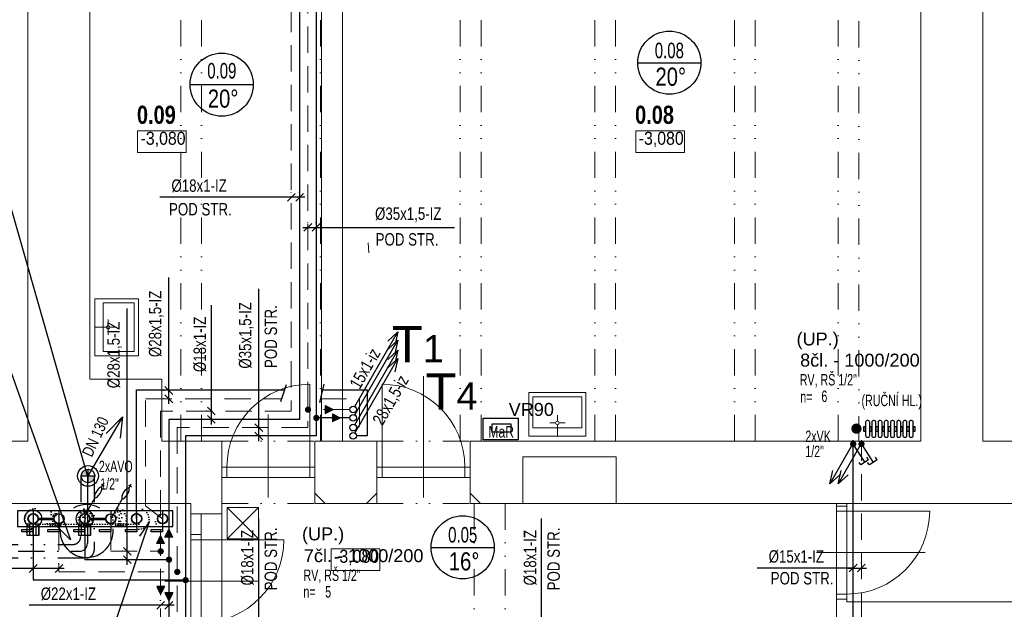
# Model space of a CAD drawing. Header units: millimetres. Extents: x 2424458 to 5109721, y -2781114 to -1335434.
# Tile 13 of 59: x 2477900 to 2487414, y -1413200 to -1407510. Entities that reach past the tile are written whole.
import ezdxf
from ezdxf.enums import TextEntityAlignment as Align

# ---------------------------------------------------------------- set-up
doc = ezdxf.new("R2010")
doc.units = ezdxf.units.MM
doc.header["$LTSCALE"] = 20
doc.header["$MEASUREMENT"] = 0
for name, pattern in [('Carkovana 2x_1', [200, 150, -50]), ('DASHDOT', [25.4, 12.7, -6.35, 0, -6.35]), ('DASHED', [19.05, 12.7, -6.35]), ('DIVIDE', [31.75, 12.7, -6.35, 0, -6.35, 0, -6.35]), ('DOT', [0.25, 0, -0.25]), ('JIS_09_15', [300, 150, -50, 0, -50, 0, -50])]:
    doc.linetypes.add(name, pattern=pattern)
for name, color, linetype in [('ARMATURY', 2, 'Continuous'), ('CKBE0_12Y', 3, 'Continuous'), ('KANALIZACE STÁV.', 2, 'Continuous'), ('KOTELNA', 5, 'Continuous'), ('KOTLE', 4, 'Continuous'), ('KOTY', 2, 'Continuous'), ('PLYN', 4, 'Continuous'), ('ROZVODY', 6, 'Continuous'), ('slepak nový', 252, 'Continuous'), ('TZB_TOP rozvody', 6, 'Continuous'), ('UT', 6, 'Continuous'), ('Čísla místností', 7, 'Continuous')]:
    doc.layers.add(name, color=color, linetype=linetype)
for name, color, linetype, lineweight in [('TZB TEXT', 3, 'Continuous', 18), ('TZB ZNAČKY', 2, 'Continuous', 25), ('UT PŘÍVODNÍ', 6, 'Continuous', 53)]:
    doc.layers.add(name, color=color, linetype=linetype, lineweight=lineweight)
doc.styles.add('Arial Black', font='ariblk.ttf')
doc.styles.add('ARIALNARROW', font='ARIALN.TTF')
doc.styles.add('ARIEL', font='ARIAL.TTF')
doc.styles.add('ROMAN', font='ic-romans.shx')
doc.styles.add('ROMANS', font='ic-romans.shx', dxfattribs={"width": 0.8})
doc.styles.get("Standard").update_dxf_attribs({"font": 'ic-romans.shx', "width": 0.8})
doc.dimstyles.new('M50', dxfattribs={"dimtxt": 100, "dimasz": 60, "dimexe": 50, "dimexo": 150, "dimgap": 100, "dimtad": 1, "dimdec": 0, "dimzin": 0, "dimdsep": 46, "dimtxsty": 'Standard', "dimblk1": 'OBLIQUE', "dimblk2": 'OBLIQUE', "dimsah": 1, "dimcen": 0.09, "dimdle": 50, "dimclrd": 256, "dimclre": 256, "dimclrt": 256, "dimadec": 0, "dimazin": 0, "dimtfac": 1, "dimtdec": 0, "dimtofl": 0, "dimtmove": 1, "dimatfit": 3, "dimldrblk": 'OBLIQUE', "dimfxl": 1, "dimarcsym": 0})

# ---------------------------------------------------------------- blocks, each defined once
blk = doc.blocks.new('_OBLIQUE')
at = {"color": 0, "linetype": 'ByBlock'}
blk.add_line((-0.5, -0.5), (0.5, 0.5), dxfattribs=at)
blk = doc.blocks.new('*D826')
at = {"layer": 'Defpoints', "color": 0}
for p in [(2480211, -1411447.1), (2480216.7, -1411447.1), (2480214.4, -1411527.1)]:
    blk.add_point(p, dxfattribs=at)
at = {"layer": 'KOTY', "linetype": 'Continuous', "lineweight": -2}
for p, q in [((2480211, -1411447.1), (2480211, -1410109.1)), ((2480166.7, -1411447.1), (2480161, -1411447.1)), ((2480211, -1411577.1), (2480211, -1411397.1)), ((2480164.4, -1411527.1), (2480161, -1411527.1))]:
    blk.add_line(p, q, dxfattribs=at)
at = {"layer": 'KOTY', "lineweight": -2, "xscale": 75, "yscale": 75, "zscale": 75}
for p, rotation in [((2480211, -1411447.1), 270), ((2480211, -1411527.1), 90)]:
    blk.add_blockref('_OBLIQUE', p, dxfattribs=dict(at, rotation=rotation))
at = {"layer": 'KOTY', "lineweight": -3, "insert": (2480089.5, -1410556.8), "char_height": 120, "attachment_point": 5, "rotation": 90, "style": 'ROMANS'}
blk.add_mtext('%%c35x1,5-IZ', dxfattribs=at)
blk = doc.blocks.new('B')
at = {"layer": 'TZB_TOP rozvody', "lineweight": -3, "ltscale": 200}
blk.add_hatch(color=3, dxfattribs=at).paths.add_polyline_path([(32.4, 1.9, 1), (-28.8, 1.9, 1)])
blk.add_hatch(color=3, dxfattribs=at).paths.add_polyline_path([(32.4, 1.9, 1), (-28.8, 1.9, 1)])
blk = doc.blocks.new('*D827')
at = {"layer": 'Defpoints', "color": 0}
for p in [(2480684.4, -1409518), (2480764.4, -1409514.5), (2480764.4, -1409520.2)]:
    blk.add_point(p, dxfattribs=at)
at = {"layer": 'KOTY', "linetype": 'Continuous', "lineweight": -2}
for p, q in [((2480684.4, -1409468), (2480684.4, -1409464.5)), ((2480764.4, -1409470.2), (2480764.4, -1409464.5)), ((2480634.4, -1409514.5), (2480814.4, -1409514.5)), ((2480764.4, -1409514.5), (2482102.4, -1409514.5))]:
    blk.add_line(p, q, dxfattribs=at)
at = {"layer": 'KOTY', "lineweight": -2, "xscale": 75, "yscale": 75, "zscale": 75}
blk.add_blockref('_OBLIQUE', (2480684.4, -1409514.5), dxfattribs=at)
at = {"layer": 'KOTY', "lineweight": -2, "xscale": 75, "yscale": 75, "zscale": 75, "rotation": 180}
blk.add_blockref('_OBLIQUE', (2480764.4, -1409514.5), dxfattribs=at)
at = {"layer": 'KOTY', "lineweight": -3, "insert": (2481654.7, -1409393), "char_height": 120, "attachment_point": 5, "style": 'ROMANS'}
blk.add_mtext('%%c35x1,5-IZ', dxfattribs=at)
blk = doc.blocks.new('*D828')
at = {"layer": 'Defpoints', "color": 0}
for p in [(2480211, -1413593.1), (2480214.4, -1413673.1), (2480216.7, -1413593.1)]:
    blk.add_point(p, dxfattribs=at)
at = {"layer": 'KOTY', "linetype": 'Continuous', "lineweight": -2}
for p, q in [((2480211, -1413593.1), (2480211, -1412323.7)), ((2480211, -1413723.1), (2480211, -1413543.1)), ((2480166.7, -1413593.1), (2480161, -1413593.1)), ((2480164.4, -1413673.1), (2480161, -1413673.1))]:
    blk.add_line(p, q, dxfattribs=at)
at = {"layer": 'KOTY', "lineweight": -2, "xscale": 75, "yscale": 75, "zscale": 75}
for p, rotation in [((2480211, -1413593.1), 270), ((2480211, -1413673.1), 90)]:
    blk.add_blockref('_OBLIQUE', p, dxfattribs=dict(at, rotation=rotation))
at = {"layer": 'KOTY', "lineweight": -3, "insert": (2480101, -1412702.8), "char_height": 120, "attachment_point": 5, "rotation": 90, "style": 'ROMANS'}
blk.add_mtext('%%c18x1-IZ', dxfattribs=at)
blk = doc.blocks.new('*D829')
at = {"layer": 'Defpoints', "color": 0}
for p in [(2485952.9, -1412805.7), (2486032.9, -1412802.3), (2486032.9, -1412808)]:
    blk.add_point(p, dxfattribs=at)
at = {"layer": 'KOTY', "linetype": 'Continuous', "lineweight": -2}
for p, q in [((2485952.9, -1412802.3), (2485025, -1412802.3)), ((2485902.9, -1412802.3), (2486082.9, -1412802.3)), ((2485952.9, -1412755.7), (2485952.9, -1412752.3)), ((2486032.9, -1412758), (2486032.9, -1412752.3))]:
    blk.add_line(p, q, dxfattribs=at)
at = {"layer": 'KOTY', "lineweight": -2, "xscale": 75, "yscale": 75, "zscale": 75}
blk.add_blockref('_OBLIQUE', (2485952.9, -1412802.3), dxfattribs=at)
at = {"layer": 'KOTY', "lineweight": -2, "xscale": 75, "yscale": 75, "zscale": 75, "rotation": 180}
blk.add_blockref('_OBLIQUE', (2486032.9, -1412802.3), dxfattribs=at)
at = {"layer": 'KOTY', "lineweight": -3, "insert": (2485404.1, -1412692.3), "char_height": 120, "attachment_point": 5, "style": 'ROMANS'}
blk.add_mtext('%%c15x1-IZ', dxfattribs=at)
blk = doc.blocks.new('*D830')
at = {"layer": 'Defpoints', "color": 0}
for p in [(2480524.4, -1409223.5), (2480524.4, -1409229.3), (2480604.4, -1409227)]:
    blk.add_point(p, dxfattribs=at)
at = {"layer": 'KOTY', "linetype": 'Continuous', "lineweight": -2}
for p, q in [((2480524.4, -1409179.3), (2480524.4, -1409173.5)), ((2480604.4, -1409177), (2480604.4, -1409173.5)), ((2480524.4, -1409223.5), (2479255, -1409223.5)), ((2480654.4, -1409223.5), (2480474.4, -1409223.5))]:
    blk.add_line(p, q, dxfattribs=at)
at = {"layer": 'KOTY', "lineweight": -2, "xscale": 75, "yscale": 75, "zscale": 75}
blk.add_blockref('_OBLIQUE', (2480524.4, -1409223.5), dxfattribs=at)
at = {"layer": 'KOTY', "lineweight": -2, "xscale": 75, "yscale": 75, "zscale": 75, "rotation": 180}
blk.add_blockref('_OBLIQUE', (2480604.4, -1409223.5), dxfattribs=at)
at = {"layer": 'KOTY', "lineweight": -3, "insert": (2479634.1, -1409113.5), "char_height": 120, "attachment_point": 5, "style": 'ROMANS'}
blk.add_mtext('%%c18x1-IZ', dxfattribs=at)
blk = doc.blocks.new('*D831')
at = {"layer": 'Defpoints', "color": 0}
for p in [(2479261.4, -1413162.2), (2479261.4, -1413168), (2479341.4, -1413165.7)]:
    blk.add_point(p, dxfattribs=at)
at = {"layer": 'KOTY', "linetype": 'Continuous', "lineweight": -2}
for p, q in [((2479261.4, -1413162.2), (2477992, -1413162.2)), ((2479391.4, -1413162.2), (2479211.4, -1413162.2)), ((2479261.4, -1413118), (2479261.4, -1413112.2)), ((2479341.4, -1413115.7), (2479341.4, -1413112.2))]:
    blk.add_line(p, q, dxfattribs=at)
at = {"layer": 'KOTY', "lineweight": -2, "xscale": 75, "yscale": 75, "zscale": 75}
blk.add_blockref('_OBLIQUE', (2479261.4, -1413162.2), dxfattribs=at)
at = {"layer": 'KOTY', "lineweight": -2, "xscale": 75, "yscale": 75, "zscale": 75, "rotation": 180}
blk.add_blockref('_OBLIQUE', (2479341.4, -1413162.2), dxfattribs=at)
at = {"layer": 'KOTY', "lineweight": -3, "insert": (2478371.1, -1413052.2), "char_height": 120, "attachment_point": 5, "style": 'ROMANS'}
blk.add_mtext('%%c22x1-IZ', dxfattribs=at)
blk = doc.blocks.new('*U789')
at = {"color": 0, "linetype": 'ByBlock', "lineweight": -2}
for p, q in [((0, 0), (140, 0)), ((140, 30), (120, 30)), ((140, 30), (140, -30)), ((140, -30), (120, -30))]:
    blk.add_line(p, q, dxfattribs=at)
blk = doc.blocks.new('*D836')
at = {"layer": 'Defpoints', "color": 0}
for p in [(2482943.3, -1413593.1), (2482946.8, -1413673.1), (2482949.1, -1413593.1)]:
    blk.add_point(p, dxfattribs=at)
at = {"layer": 'KOTY', "linetype": 'Continuous', "lineweight": -2}
for p, q in [((2482943.3, -1413593.1), (2482943.3, -1412323.7)), ((2482943.3, -1413723.1), (2482943.3, -1413543.1)), ((2482899.1, -1413593.1), (2482893.3, -1413593.1)), ((2482896.8, -1413673.1), (2482893.3, -1413673.1))]:
    blk.add_line(p, q, dxfattribs=at)
at = {"layer": 'KOTY', "lineweight": -2, "xscale": 75, "yscale": 75, "zscale": 75}
for p, rotation in [((2482943.3, -1413593.1), 270), ((2482943.3, -1413673.1), 90)]:
    blk.add_blockref('_OBLIQUE', p, dxfattribs=dict(at, rotation=rotation))
at = {"layer": 'KOTY', "lineweight": -3, "insert": (2482833.3, -1412702.8), "char_height": 120, "attachment_point": 5, "rotation": 90, "style": 'ROMANS'}
blk.add_mtext('%%c18x1-IZ', dxfattribs=at)
blk = doc.blocks.new('*D843')
at = {"layer": 'Defpoints', "color": 0}
for p in [(2478939.3, -1412640.8), (2478942.8, -1412720.8), (2478945, -1412640.8)]:
    blk.add_point(p, dxfattribs=at)
at = {"layer": 'KOTY', "linetype": 'Continuous', "lineweight": -2}
for p, q in [((2478939.3, -1412640.8), (2478939.3, -1410297.9)), ((2478939.3, -1412770.8), (2478939.3, -1412590.8)), ((2478895, -1412640.8), (2478889.3, -1412640.8)), ((2478892.8, -1412720.8), (2478889.3, -1412720.8))]:
    blk.add_line(p, q, dxfattribs=at)
at = {"layer": 'KOTY', "lineweight": -2, "xscale": 75, "yscale": 75, "zscale": 75}
for p, rotation in [((2478939.3, -1412640.8), 270), ((2478939.3, -1412720.8), 90)]:
    blk.add_blockref('_OBLIQUE', p, dxfattribs=dict(at, rotation=rotation))
at = {"layer": 'KOTY', "lineweight": -3, "insert": (2478817.9, -1410745.6), "char_height": 120, "attachment_point": 5, "rotation": 90, "style": 'ROMANS'}
blk.add_mtext('%%c28x1,5-IZ', dxfattribs=at)
blk = doc.blocks.new('*D844')
at = {"layer": 'Defpoints', "color": 0}
for p in [(2479752.2, -1411287.1), (2479757.9, -1411287.1), (2479755.7, -1411367.1)]:
    blk.add_point(p, dxfattribs=at)
at = {"layer": 'KOTY', "linetype": 'Continuous', "lineweight": -2}
for p, q in [((2479752.2, -1411287.1), (2479752.2, -1410264.6)), ((2479707.9, -1411287.1), (2479702.2, -1411287.1)), ((2479752.2, -1411417.1), (2479752.2, -1411237.1)), ((2479705.7, -1411367.1), (2479702.2, -1411367.1))]:
    blk.add_line(p, q, dxfattribs=at)
at = {"layer": 'KOTY', "lineweight": -2, "xscale": 75, "yscale": 75, "zscale": 75}
for p, rotation in [((2479752.2, -1411287.1), 270), ((2479752.2, -1411367.1), 90)]:
    blk.add_blockref('_OBLIQUE', p, dxfattribs=dict(at, rotation=rotation))
at = {"layer": 'KOTY', "lineweight": -3, "insert": (2479642.2, -1410643.7), "char_height": 120, "attachment_point": 5, "rotation": 90, "style": 'ROMANS'}
blk.add_mtext('%%c18x1-IZ', dxfattribs=at)
blk = doc.blocks.new('*U408', base_point=(16994.7, 17725.8))
at = {"linetype": 'ByBlock', "ltscale": 20}
blk.add_hatch(color=0, dxfattribs=at).paths.add_polyline_path([(16994.7, 17688.3), (17069.7, 17725.8), (16994.7, 17763.3)])
at = {"color": 0, "linetype": 'ByBlock', "lineweight": -2, "ltscale": 20}
for p, q in [((16994.7, 17688.3), (16994.7, 17763.3)), ((16994.7, 17763.3), (17069.7, 17725.8)), ((16994.7, 17688.3), (17069.7, 17725.8))]:
    blk.add_line(p, q, dxfattribs=at)
blk = doc.blocks.new('*D847')
at = {"layer": 'Defpoints', "color": 0}
for p in [(2479341.2, -1411088.9), (2479347, -1411088.9), (2479344.7, -1411168.9)]:
    blk.add_point(p, dxfattribs=at)
at = {"layer": 'KOTY', "linetype": 'Continuous', "lineweight": -2}
for p, q in [((2479341.2, -1411088.9), (2479341.2, -1409997.8)), ((2479297, -1411088.9), (2479291.2, -1411088.9)), ((2479341.2, -1411218.9), (2479341.2, -1411038.9)), ((2479294.7, -1411168.9), (2479291.2, -1411168.9))]:
    blk.add_line(p, q, dxfattribs=at)
at = {"layer": 'KOTY', "lineweight": -2, "xscale": 75, "yscale": 75, "zscale": 75}
for p, rotation in [((2479341.2, -1411088.9), 270), ((2479341.2, -1411168.9), 90)]:
    blk.add_blockref('_OBLIQUE', p, dxfattribs=dict(at, rotation=rotation))
at = {"layer": 'KOTY', "lineweight": -3, "insert": (2479219.8, -1410445.5), "char_height": 120, "attachment_point": 5, "rotation": 90, "style": 'ROMANS'}
blk.add_mtext('%%c28x1,5-IZ', dxfattribs=at)

msp = doc.modelspace()

# ---------------------------------------------------------------- hatches: boundary and pattern name
at = {"layer": 'ARMATURY', "linetype": 'Continuous'}
h = msp.add_hatch(color=256, dxfattribs=at)
h.paths.add_polyline_path([(2478560.4, -1411913.6), (2478495.4, -1411913.6, -0.414214), (2478560.4, -1411848.6)])
h.paths.add_polyline_path([(2478560.4, -1411978.6), (2478560.4, -1411913.6), (2478625.4, -1411913.6, -0.414214)])
at = {"layer": 'UT'}
msp.add_hatch(color=3, dxfattribs=at).paths.add_polyline_path([(2485985, -1411506.7, 1), (2485985, -1411406.7, 1)])

# ---------------------------------------------------------------- linework, layer by layer
at = {"color": 7, "linetype": 'DOT', "ltscale": 200}
msp.add_line((2478051, -1412228.3), (2479051, -1412228.3), dxfattribs=at)
at = {"color": 7, "linetype": 'DOT', "ltscale": 5}
msp.add_line((2479051, -1412379), (2478051, -1412379), dxfattribs=at)
for points in [[(2478229.6, -1412372.4), (2478210.7, -1412316.5)], [(2478535.4, -1412372.4), (2478516.4, -1412316.5)], [(2478865.6, -1412372.4), (2478846.6, -1412316.5)], [(2478865.6, -1412372.4), (2478884.5, -1412316.5)], [(2479219.1, -1412377.1), (2479200.2, -1412321.2)]]:
    msp.add_lwpolyline(points, dxfattribs=at)
at = {"color": 7, "linetype": 'DOT', "ltscale": 200}
for points in [[(2478229.6, -1412372.4), (2478248.6, -1412316.5)], [(2478535.4, -1412372.4), (2478554.3, -1412316.5)], [(2479219.1, -1412377.1), (2479238.1, -1412321.2)]]:
    msp.add_lwpolyline(points, dxfattribs=at)
at = {"color": 7, "linetype": 'Continuous'}
msp.add_lwpolyline([(2473913, -1417795.3), (2477309.7, -1417795.3), (2479155.8, -1412353.4), (2479058.3, -1412495.9)], dxfattribs=at)
at = {"color": 7, "linetype": 'DOT', "ltscale": 5}
for points in [[(2478165.3, -1412372.4), (2478293.9, -1412372.4), (2478293.9, -1412388.3), (2478165.3, -1412388.3)], [(2478801.3, -1412372.4), (2478929.8, -1412372.4), (2478929.8, -1412388.3), (2478801.3, -1412388.3)]]:
    msp.add_lwpolyline(points, close=True, dxfattribs=at)
at = {"color": 7, "linetype": 'DOT', "ltscale": 200}
for points in [[(2478471.1, -1412372.4), (2478599.6, -1412372.4), (2478599.6, -1412388.3), (2478471.1, -1412388.3)], [(2479154.9, -1412377.1), (2479283.4, -1412377.1), (2479283.4, -1412392.9), (2479154.9, -1412392.9)]]:
    msp.add_lwpolyline(points, close=True, dxfattribs=at)
for centre, radius in [((2478229.6, -1412274.4), 46.2), ((2479219.1, -1412279), 46.2), ((2478229.6, -1412323.6), 68.1), ((2479219.1, -1412328.3), 68.1), ((2479219.1, -1412279), 14)]:
    msp.add_circle(centre, radius, dxfattribs=at)
at = {"color": 7, "linetype": 'DOT', "ltscale": 5}
for centre, radius in [((2478229.6, -1412274.4), 27.4), ((2478229.6, -1412274.4), 27.4), ((2478535.4, -1412274.4), 46.2), ((2478865.6, -1412274.4), 46.2), ((2478229.6, -1412274.4), 14), ((2478535.4, -1412323.6), 68.1), ((2478535.4, -1412274.4), 14), ((2478865.6, -1412323.6), 68.1), ((2478865.6, -1412274.4), 14)]:
    msp.add_circle(centre, radius, dxfattribs=at)
for centre, start, end in [((2478051, -1412328.3), 90, 270), ((2479051, -1412328.3), 270, 90)]:
    msp.add_arc(centre, 100, start, end, dxfattribs=at)
at = {"layer": 'ARMATURY', "linetype": 'Continuous'}
for p, q in [((2478894.5, -1411342.6), (2478734.6, -1411502.5)), ((2478894.5, -1411342.6), (2478870.4, -1411547.9)), ((2478560.4, -1411978.6), (2478560.4, -1411848.6)), ((2478495.4, -1411913.6), (2478625.4, -1411913.6))]:
    msp.add_line(p, q, dxfattribs=at)
at = {"layer": 'ARMATURY', "linetype": 'DIVIDE'}
for p, q in [((2478489.8, -1411912.8), (2478489.8, -1412499.4)), ((2478619.8, -1411912.8), (2478619.8, -1412629.4)), ((2476362.5, -1412574.4), (2478414.8, -1412574.4)), ((2476362.5, -1412704.4), (2478544.8, -1412704.4))]:
    msp.add_line(p, q, dxfattribs=at)
at = {"layer": 'ARMATURY', "linetype": 'DASHDOT', "ltscale": 300}
msp.add_line((2478554.8, -1411912.8), (2478554.8, -1412564.4), dxfattribs=at)
at = {"layer": 'ARMATURY'}
for p, q in [((2478030, -1412250.9), (2478030, -1412400.9)), ((2478280, -1412250.9), (2478280, -1412400.9)), ((2478530, -1412250.9), (2478530, -1412400.9)), ((2478780, -1412250.9), (2478780, -1412400.9)), ((2479030, -1412250.9), (2479030, -1412400.9)), ((2479280, -1412250.9), (2479280, -1412400.9))]:
    msp.add_line(p, q, dxfattribs=at)
at = {"layer": 'ARMATURY', "linetype": 'DASHDOT'}
msp.add_line((2476362.5, -1412639.4), (2478479.8, -1412639.4), dxfattribs=at)
at = {"layer": 'ARMATURY', "color": 5, "ltscale": 0.2}
msp.add_lwpolyline([(2482377.9, -1411355.7), (2482716.5, -1411355.7), (2482716.5, -1411563.4), (2482377.9, -1411563.4)], close=True, dxfattribs=at)
at = {"layer": 'ARMATURY', "ltscale": 0.2}
msp.add_lwpolyline([(2482463.7, -1411409.9), (2482644.3, -1411409.9), (2482644.3, -1411491.1), (2482463.7, -1411491.1)], close=True, dxfattribs=at)
at = {"layer": 'ARMATURY'}
for points in [[(2478085.6, -1412375.5), (2478085.6, -1412489.2), (2477973, -1412489.2), (2477973, -1412375.5)], [(2478585.6, -1412375.5), (2478585.6, -1412489.2), (2478473, -1412489.2), (2478473, -1412375.5)]]:
    msp.add_lwpolyline(points, close=True, dxfattribs=at)
at = {"layer": 'ARMATURY', "linetype": 'Continuous'}
for radius in [100, 65]:
    msp.add_circle((2478560.4, -1411913.6), radius, dxfattribs=at)
at = {"layer": 'ARMATURY'}
for centre in [(2478030, -1412325.9), (2478530, -1412325.9)]:
    msp.add_circle(centre, 83, dxfattribs=at)
at = {"layer": 'ARMATURY', "linetype": 'DIVIDE'}
for centre in [(2478414.8, -1412499.4), (2478544.8, -1412629.4)]:
    msp.add_arc(centre, 75, 270, 0, dxfattribs=at)
at = {"layer": 'ARMATURY', "ltscale": 20}
msp.add_arc((2478479.8, -1412564.4), 75, 270, 0, dxfattribs=at)
at = {"layer": 'KANALIZACE STÁV.', "linetype": 'Continuous'}
for p, q in [((2481138.4, -1411244.7), (2481554.5, -1410524.1)), ((2481554.5, -1410524.1), (2481457.4, -1410613.7)), ((2481554.5, -1410524.1), (2481525.4, -1410652.9)), ((2481138.4, -1411324.7), (2481554.5, -1410604.1)), ((2481554.5, -1410604.1), (2481457.4, -1410693.7)), ((2481554.5, -1410604.1), (2481525.4, -1410732.9)), ((2481138.4, -1411419.9), (2481554.5, -1410699.3)), ((2481554.5, -1410699.3), (2481457.4, -1410788.9)), ((2481554.5, -1410699.3), (2481525.4, -1410828.1)), ((2481138.4, -1411499.9), (2481554.5, -1410779.3)), ((2481554.5, -1410779.3), (2481457.4, -1410868.9)), ((2481554.5, -1410779.3), (2481525.4, -1410908.1)), ((2485935.5, -1411630.8), (2485727.5, -1411991.1)), ((2486015.5, -1411630.8), (2485807.5, -1411991.1)), ((2485727.5, -1411991.1), (2485756.6, -1411862.3)), ((2485807.5, -1411991.1), (2485836.6, -1411862.3)), ((2485727.5, -1411991.1), (2485824.5, -1411901.5)), ((2485807.5, -1411991.1), (2485904.5, -1411901.5)), ((2478689.4, -1411991.9), (2478717.7, -1412008.2)), ((2478690.6, -1412021.5), (2478715.3, -1411978.8)), ((2478953, -1412001.2), (2478981.3, -1412017.5)), ((2478954.3, -1412030.8), (2478978.9, -1411988.1)), ((2478627.5, -1412125), (2478516.4, -1412316.5)), ((2478891.1, -1412134.4), (2478780, -1412325.9))]:
    msp.add_line(p, q, dxfattribs=at)
at = {"layer": 'KANALIZACE STÁV.', "linetype": 'Continuous', "extrusion": (0, 0, -1)}
for centre in [(2478658.9, -1412073.1), (2478922.5, -1412082.5)]:
    msp.add_ellipse(centre, major_axis=(-31.7, -51.7), ratio=0.35027, dxfattribs=at)
at = {"layer": 'KOTELNA', "color": 2, "linetype": 'Continuous', "flags": 128}
for points in [[(2478030.4, -1412376.9), (2478030.9, -1412453), (2477921.8, -1412453), (2477921.8, -1412430.4), (2478030.7, -1412430.4)], [(2478280.4, -1412376.9), (2478280.9, -1412453), (2478171.8, -1412453), (2478171.8, -1412430.4), (2478280.7, -1412430.4)], [(2478530.4, -1412376.9), (2478530.9, -1412453), (2478421.8, -1412453), (2478421.8, -1412430.4), (2478530.7, -1412430.4)], [(2478780.4, -1412376.9), (2478780.9, -1412453), (2478671.8, -1412453), (2478671.8, -1412430.4), (2478780.7, -1412430.4)], [(2479030.4, -1412376.9), (2479030.9, -1412453), (2478921.8, -1412453), (2478921.8, -1412430.4), (2479030.7, -1412430.4)], [(2479280.4, -1412376.9), (2479280.9, -1412453), (2479171.8, -1412453), (2479171.8, -1412430.4), (2479280.7, -1412430.4)]]:
    msp.add_lwpolyline(points, dxfattribs=at)
at = {"layer": 'KOTELNA', "color": 2}
for centre in [(2478030, -1412325.9), (2478280, -1412325.9), (2478530, -1412325.9), (2478780, -1412325.9), (2479030, -1412325.9), (2479280, -1412325.9)]:
    msp.add_circle(centre, 46.1, dxfattribs=at)
at = {"layer": 'KOTELNA', "color": 3, "linetype": 'Continuous'}
for start, end in [(60.25076, 119.74924), (175.01152, 4.98848)]:
    msp.add_arc((2478546.9, -1412445.3), 256, start, end, dxfattribs=at)
at = {"layer": 'KOTLE'}
msp.add_lwpolyline([(2477878.7, -1412250.9), (2477878.7, -1412400.9), (2479380, -1412400.9), (2479380, -1412250.9)], close=True, dxfattribs=at)
at = {"layer": 'KOTY', "ltscale": 6}
for p, q in [((2477973, -1412489.2), (2477973, -1412373.6)), ((2477998.2, -1412489.2), (2477998.2, -1412380.1)), ((2478031.1, -1412489.2), (2478031.1, -1412379.2)), ((2478058.7, -1412489.2), (2478058.7, -1412379.7)), ((2478085.6, -1412489.2), (2478085.6, -1412375.5)), ((2478473, -1412489.2), (2478473, -1412373.6)), ((2478498.2, -1412489.2), (2478498.2, -1412380.1)), ((2478531.1, -1412489.2), (2478531.1, -1412379.2)), ((2478558.7, -1412489.2), (2478558.7, -1412379.7)), ((2478585.6, -1412489.2), (2478585.6, -1412375.5))]:
    msp.add_line(p, q, dxfattribs=at)
at = {"layer": 'KOTY', "linetype": 'Continuous', "lineweight": -3}
for p, q in [((2478200, -1412806.4), (2477781.3, -1412806.4)), ((2478330, -1412806.4), (2478150, -1412806.4)), ((2478280, -1412759.9), (2478280, -1412756.4))]:
    msp.add_line(p, q, dxfattribs=at)
at = {"layer": 'KOTY', "color": 7, "linetype": 'Continuous'}
for points in [[(2471909.8, -1408092), (2477458.9, -1408092), (2478556.7, -1411920)], [(2471919.9, -1408693.1), (2477024.5, -1408693.1), (2478390.7, -1412529.3), (2478250, -1412388.6)]]:
    msp.add_lwpolyline(points, dxfattribs=at)
at = {"layer": 'PLYN', "color": 2}
msp.add_line((2478894.5, -1411342.6), (2478556.7, -1411920), dxfattribs=at)
at = {"layer": 'ROZVODY', "color": 2, "linetype": 'Continuous'}
for centre in [(2481122.3, -1411271.9), (2481122.3, -1411351.9), (2481122.3, -1411447.1), (2481122.3, -1411527.1)]:
    msp.add_circle(centre, 32.2, dxfattribs=at)
at = {"layer": 'slepak nový', "linetype": 'Continuous', "lineweight": 13}
for p, q in [((2477977.5, -1405618.5), (2477977.5, -1411578.5)), ((2478577.5, -1405618.5), (2478577.5, -1410978.5)), ((2480815, -1405618.5), (2480815, -1411578.5)), ((2481020, -1411578.5), (2481020, -1405618.5)), ((2486607.5, -1405618.5), (2486607.5, -1410678.5)), ((2487207.5, -1405618.5), (2487207.5, -1411578.5)), ((2479509.9, -1408582.2), (2479039.9, -1408582.2)), ((2479039.9, -1408582.2), (2479039.9, -1408790.6)), ((2479509.9, -1408790.6), (2479509.9, -1408582.2)), ((2484323, -1408582.2), (2483853, -1408582.2)), ((2483853, -1408582.2), (2483853, -1408790.6)), ((2484323, -1408790.6), (2484323, -1408582.2)), ((2479039.9, -1408790.6), (2479509.9, -1408790.6)), ((2483853, -1408790.6), (2484323, -1408790.6)), ((2481274.2, -1409761.3), (2481267.5, -1409663.9)), ((2478627.5, -1410203.1), (2478627.5, -1410753.9)), ((2478627.5, -1410203.1), (2479047.5, -1410203.1)), ((2478707.5, -1410243.1), (2479007.5, -1410243.1)), ((2478707.5, -1410713.9), (2478707.5, -1410243.1)), ((2479007.5, -1410243.1), (2479007.5, -1410713.9)), ((2479047.5, -1410753.9), (2479047.5, -1410203.1)), ((2478754.7, -1410461.3), (2478754.7, -1410404.6)), ((2478737.5, -1410478.5), (2478627.5, -1410478.5)), ((2478754.7, -1410495.7), (2478754.7, -1410552.4)), ((2478771.9, -1410478.5), (2478828.6, -1410478.5)), ((2479007.5, -1410713.9), (2478707.5, -1410713.9)), ((2478627.5, -1410753.9), (2478971.5, -1410753.9)), ((2478627.5, -1410753.9), (2479047.5, -1410753.9)), ((2479272.5, -1410978.5), (2478577.5, -1410978.5)), ((2479272.5, -1411578.5), (2479272.5, -1410978.5)), ((2481802.5, -1412121.8), (2481802.5, -1410950.2)), ((2480702.5, -1411828.5), (2480702.5, -1411028.5)), ((2481402.5, -1411828.5), (2481402.5, -1411028.5)), ((2482819.7, -1411528.5), (2482819.7, -1411108.5)), ((2483370.5, -1411108.5), (2482819.7, -1411108.5)), ((2483370.5, -1411528.5), (2483370.5, -1411108.5)), ((2482859.7, -1411448.5), (2482859.7, -1411148.5)), ((2482859.7, -1411148.5), (2483330.5, -1411148.5)), ((2483330.5, -1411148.5), (2483330.5, -1411448.5)), ((2483370.5, -1411528.5), (2483370.5, -1411184.5)), ((2480302.5, -1412121.8), (2480302.5, -1411321.8)), ((2483095.1, -1411384.1), (2483095.1, -1411327.4)), ((2483330.5, -1411448.5), (2482859.7, -1411448.5)), ((2483077.9, -1411401.3), (2483021.2, -1411401.3)), ((2483095.1, -1411418.5), (2483095.1, -1411528.5)), ((2483112.3, -1411401.3), (2483169, -1411401.3)), ((2469122.5, -1411578.5), (2477977.5, -1411578.5)), ((2479272.5, -1411578.5), (2479852.5, -1411578.5)), ((2479852.5, -1412178.5), (2479852.5, -1411578.5)), ((2480752.5, -1411578.5), (2481352.5, -1411578.5)), ((2480752.5, -1412078.5), (2480752.5, -1411578.5)), ((2481352.5, -1412078.5), (2481352.5, -1411578.5)), ((2482252.5, -1411578.5), (2486007.5, -1411578.5)), ((2482252.5, -1412078.5), (2482252.5, -1411578.5)), ((2482819.7, -1411528.5), (2483370.5, -1411528.5)), ((2487207.5, -1411578.5), (2489720.4, -1411578.5)), ((2482762.5, -1411728.5), (2483662.5, -1411728.5)), ((2482762.5, -1412178.5), (2482762.5, -1411728.5)), ((2483662.5, -1412178.5), (2483662.5, -1411728.5)), ((2479852.5, -1411828.5), (2480752.5, -1411828.5)), ((2479902.5, -1411928.5), (2479902.5, -1411828.5)), ((2480702.5, -1411928.5), (2480702.5, -1411828.5)), ((2481352.5, -1411828.5), (2482252.5, -1411828.5)), ((2481402.5, -1411928.5), (2481402.5, -1411828.5)), ((2482202.5, -1411928.5), (2482202.5, -1411828.5)), ((2479852.5, -1411928.5), (2480752.5, -1411928.5)), ((2481352.5, -1411928.5), (2482252.5, -1411928.5)), ((2480752.5, -1412078.5), (2480852.5, -1412178.5)), ((2481352.5, -1412078.5), (2481252.5, -1412178.5)), ((2482252.5, -1412078.5), (2482352.5, -1412178.5)), ((2476102.5, -1412178.5), (2479552.5, -1412178.5)), ((2479552.5, -1412278.5), (2479552.5, -1412178.5)), ((2479852.5, -1412278.5), (2479852.5, -1412178.5)), ((2481252.5, -1412178.5), (2480852.5, -1412178.5)), ((2482352.5, -1412178.5), (2482762.5, -1412178.5)), ((2483662.5, -1412178.5), (2483762.5, -1412178.5)), ((2483762.5, -1412178.5), (2483862.5, -1412178.5)), ((2483862.5, -1412178.5), (2488982.5, -1412178.5)), ((2485792.5, -1412203.5), (2485792.5, -1412178.5)), ((2485892.5, -1412203.5), (2485792.5, -1412203.5)), ((2485792.5, -1413103.5), (2485792.5, -1412203.5)), ((2485792.5, -1412253.5), (2485792.5, -1412203.5)), ((2485892.5, -1412203.5), (2485892.5, -1412178.5)), ((2485892.5, -1413103.5), (2485892.5, -1412203.5)), ((2479552.5, -1412478.5), (2479552.5, -1412278.5)), ((2479552.5, -1412278.5), (2479852.5, -1412278.5)), ((2479652.5, -1412478.5), (2479652.5, -1412278.5)), ((2485792.5, -1412253.5), (2485892.5, -1412253.5)), ((2485892.5, -1412253.5), (2486692.5, -1412253.5)), ((2479652.5, -1412478.5), (2479552.5, -1412478.5)), ((2479552.5, -1412478.5), (2479552.5, -1413378.5)), ((2479552.5, -1412528.5), (2479652.5, -1412528.5)), ((2479652.5, -1412478.5), (2479652.5, -1413378.5)), ((2479652.5, -1412528.5), (2480452.5, -1412528.5)), ((2481379.6, -1412616.8), (2480909.6, -1412616.8)), ((2480909.6, -1412616.8), (2480909.6, -1412825.1)), ((2481379.6, -1412825.1), (2481379.6, -1412616.8)), ((2485599.1, -1412653.5), (2486649.1, -1412653.5)), ((2480909.6, -1412825.1), (2481379.6, -1412825.1)), ((2479303.8, -1412928.5), (2480203.8, -1412928.5)), ((2485792.5, -1413053.5), (2485892.5, -1413053.5)), ((2485792.5, -1413103.5), (2485892.5, -1413103.5)), ((2485792.5, -1413103.5), (2485792.5, -1413278.5)), ((2485892.5, -1413103.5), (2485892.5, -1413128.5)), ((2485892.5, -1413128.5), (2487642.5, -1413128.5))]:
    msp.add_line(p, q, dxfattribs=at)
at = {"layer": 'slepak nový', "linetype": 'DIVIDE', "lineweight": 13}
for p, q in [((2479457.5, -1411578.5), (2479457.5, -1405618.5)), ((2479657.5, -1411578.5), (2479657.5, -1405618.5)), ((2480807.5, -1411578.5), (2480807.5, -1405618.5)), ((2482157.5, -1411578.5), (2482157.5, -1405618.5)), ((2482357.5, -1411578.5), (2482357.5, -1405618.5)), ((2483457.5, -1411578.5), (2483457.5, -1405618.5)), ((2483657.5, -1411578.5), (2483657.5, -1405618.5)), ((2484807.5, -1411578.5), (2484807.5, -1405618.5)), ((2485007.5, -1411578.5), (2485007.5, -1405618.5)), ((2485807.5, -1411578.5), (2485807.5, -1405618.5)), ((2486007.5, -1405618.5), (2486007.5, -1411578.5)), ((2479852.5, -1411578.5), (2480752.5, -1411578.5)), ((2481352.5, -1411578.5), (2482252.5, -1411578.5)), ((2479852.5, -1412178.5), (2480752.5, -1412178.5)), ((2481352.5, -1412178.5), (2482252.5, -1412178.5)), ((2482292.5, -1412178.5), (2482292.5, -1413328.5)), ((2482592.1, -1412178.5), (2482592.1, -1413328.5))]:
    msp.add_line(p, q, dxfattribs=at)
at = {"layer": 'slepak nový', "linetype": 'Carkovana 2x_1', "lineweight": 13}
for p, q in [((2486607.5, -1410678.5), (2486607.5, -1411578.5)), ((2486607.5, -1411578.5), (2486007.5, -1411578.5))]:
    msp.add_line(p, q, dxfattribs=at)
at = {"layer": 'slepak nový', "linetype": 'JIS_09_15', "lineweight": 13}
for p, q in [((2480752.5, -1412078.5), (2480752.5, -1412178.5)), ((2481352.5, -1412178.5), (2481352.5, -1412078.5)), ((2482252.5, -1412078.5), (2482252.5, -1412178.5)), ((2479906.1, -1412219.1), (2480206.1, -1412219.1)), ((2479906.1, -1412519.1), (2479906.1, -1412219.1)), ((2480206.1, -1412519.1), (2479906.1, -1412219.1)), ((2480206.1, -1412219.1), (2479906.1, -1412519.1)), ((2480206.1, -1412219.1), (2480206.1, -1412519.1)), ((2480752.5, -1412178.5), (2480852.5, -1412178.5)), ((2481252.5, -1412178.5), (2481352.5, -1412178.5)), ((2482252.5, -1412178.5), (2482352.5, -1412178.5)), ((2482762.5, -1412178.5), (2483662.5, -1412178.5)), ((2479852.5, -1413378.5), (2479852.5, -1412278.5)), ((2480206.1, -1412519.1), (2479906.1, -1412519.1))]:
    msp.add_line(p, q, dxfattribs=at)
at = {"layer": 'slepak nový', "linetype": 'Continuous', "lineweight": 13}
for centre, radius, start, end in [((2478754.7, -1410478.5), 17.2, 270.00002, 270), ((2480702.5, -1411828.5), 800, 90, 180), ((2481402.5, -1411828.5), 800, 0, 90), ((2483095.1, -1411401.3), 17.2, 0.00002, 360), ((2485892.5, -1412253.5), 800, 270, 0), ((2479652.5, -1412528.5), 800, 270, 0)]:
    msp.add_arc(centre, radius, start, end, dxfattribs=at)
at = {"layer": 'TZB ZNAČKY', "ltscale": 6}
for centre in [(2478030, -1412325.9), (2478280, -1412327.3), (2478530, -1412325.9), (2478780, -1412327.3), (2479030, -1412325.9), (2479280, -1412327.3)]:
    msp.add_circle(centre, 49.6, dxfattribs=at)
at = {"layer": 'TZB_TOP rozvody', "linetype": 'DASHED', "lineweight": 9}
for p, q in [((2480524.4, -1405470.4), (2480524.4, -1411287.1)), ((2480684.4, -1405671.2), (2480684.4, -1411447.1)), ((2480524.4, -1411287.1), (2479261.4, -1411287.1)), ((2479261.4, -1411287.1), (2479261.4, -1414876.9)), ((2481090.1, -1411271.9), (2480684.4, -1411271.9)), ((2480684.4, -1411447.1), (2479421.4, -1411447.1)), ((2479421.4, -1411447.1), (2479421.4, -1415032.6)), ((2486032.9, -1413673.1), (2486032.9, -1411567.3)), ((2478280, -1412376.9), (2478280, -1412837.5)), ((2478780, -1412376.9), (2478780, -1412639.2)), ((2478780, -1412639.2), (2479261.4, -1412639.2)), ((2478280, -1412837.5), (2479421.4, -1412837.5))]:
    msp.add_line(p, q, dxfattribs=at)
for points in [[(2479280, -1412325.9), (2479117.4, -1412202.8), (2479117.4, -1411168.9), (2480429.4, -1411168.9)], [(2480804.2, -1411168.9), (2481182, -1411168.9), (2481182, -1411438.2), (2481151.1, -1411438.6)]]:
    msp.add_lwpolyline(points, dxfattribs=at)
at = {"layer": 'UT', "lineweight": -3}
for p, q in [((2480604.4, -1405550.4), (2480604.4, -1411367.1)), ((2480764.4, -1405783.4), (2480764.4, -1411527.1)), ((2480604.4, -1411367.1), (2479341.4, -1411367.1)), ((2479341.4, -1411367.1), (2479341.4, -1414956.9)), ((2481090.1, -1411351.9), (2480764.4, -1411351.9)), ((2480764.4, -1411527.1), (2479501.4, -1411527.1)), ((2479501.4, -1411527.1), (2479501.4, -1415102.6)), ((2485952.9, -1413593.1), (2485952.9, -1411567.8)), ((2478030.4, -1412376.9), (2478030.4, -1412917.5)), ((2478530.4, -1412376.9), (2478530.4, -1412719.2)), ((2478530.4, -1412719.2), (2479341.4, -1412719.2)), ((2478030.4, -1412917.5), (2479501.4, -1412917.5))]:
    msp.add_line(p, q, dxfattribs=at)
at = {"layer": 'UT', "color": 2}
for p, q in [((2483872.6, -1407925.1), (2484482.1, -1407925.1)), ((2479547.4, -1408136.4), (2480157, -1408136.4)), ((2481875.9, -1412602.9), (2482485.4, -1412602.9))]:
    msp.add_line(p, q, dxfattribs=at)
at = {"layer": 'UT', "color": 2, "lineweight": -3}
for p, q in [((2480474, -1411035), (2480419.9, -1411197.4)), ((2480840.4, -1411028.1), (2480795.4, -1411203.2))]:
    msp.add_line(p, q, dxfattribs=at)
at = {"layer": 'UT', "lineweight": -3}
for points in [[(2479030, -1412325.9), (2479030, -1411081.6), (2480458.5, -1411081.6)], [(2480826.7, -1411081.6), (2481256.4, -1411081.6), (2481256.4, -1411526), (2481154.4, -1411525.9)]]:
    msp.add_lwpolyline(points, dxfattribs=at)
at = {"layer": 'UT', "color": 1}
for points in [[(2486073.7, -1411394.7), (2486073.7, -1411524.7, 0.414214), (2486088.7, -1411539.7), (2486097.7, -1411539.7, 0.414214), (2486112.7, -1411524.7), (2486112.7, -1411394.7, 0.414214), (2486097.7, -1411379.7), (2486088.7, -1411379.7, 0.414214)], [(2486133.7, -1411394.7), (2486133.7, -1411524.7, 0.414214), (2486148.7, -1411539.7), (2486157.7, -1411539.7, 0.414214), (2486172.7, -1411524.7), (2486172.7, -1411394.7, 0.414214), (2486157.7, -1411379.7), (2486148.7, -1411379.7, 0.414214)], [(2486193.7, -1411394.7), (2486193.7, -1411524.7, 0.414214), (2486208.7, -1411539.7), (2486217.7, -1411539.7, 0.414214), (2486232.7, -1411524.7), (2486232.7, -1411394.7, 0.414214), (2486217.7, -1411379.7), (2486208.7, -1411379.7, 0.414214)], [(2486253.7, -1411394.7), (2486253.7, -1411524.7, 0.414214), (2486268.7, -1411539.7), (2486277.7, -1411539.7, 0.414214), (2486292.7, -1411524.7), (2486292.7, -1411394.7, 0.414214), (2486277.7, -1411379.7), (2486268.7, -1411379.7, 0.414214)], [(2486313.7, -1411394.7), (2486313.7, -1411524.7, 0.414214), (2486328.7, -1411539.7), (2486337.7, -1411539.7, 0.414214), (2486352.7, -1411524.7), (2486352.7, -1411394.7, 0.414214), (2486337.7, -1411379.7), (2486328.7, -1411379.7, 0.414214)], [(2486373.7, -1411394.7), (2486373.7, -1411524.7, 0.414214), (2486388.7, -1411539.7), (2486397.7, -1411539.7, 0.414214), (2486412.7, -1411524.7), (2486412.7, -1411394.7, 0.414214), (2486397.7, -1411379.7), (2486388.7, -1411379.7, 0.414214)], [(2486433.7, -1411394.7), (2486433.7, -1411524.7, 0.414214), (2486448.7, -1411539.7), (2486457.7, -1411539.7, 0.414214), (2486472.7, -1411524.7), (2486472.7, -1411394.7, 0.414214), (2486457.7, -1411379.7), (2486448.7, -1411379.7, 0.414214)], [(2486493.7, -1411394.7), (2486493.7, -1411524.7, 0.414214), (2486508.7, -1411539.7), (2486517.7, -1411539.7, 0.414214), (2486532.7, -1411524.7), (2486532.7, -1411394.7, 0.414214), (2486517.7, -1411379.7), (2486508.7, -1411379.7, 0.414214)]]:
    msp.add_lwpolyline(points, format="xyb", close=True, dxfattribs=at)
for points in [[(2486052.7, -1411439.7), (2486052.7, -1411479.7), (2486073.7, -1411479.7), (2486073.7, -1411439.7)], [(2486112.7, -1411439.7), (2486112.7, -1411479.7), (2486133.7, -1411479.7), (2486133.7, -1411439.7)], [(2486172.7, -1411439.7), (2486172.7, -1411479.7), (2486193.7, -1411479.7), (2486193.7, -1411439.7)], [(2486232.7, -1411439.7), (2486232.7, -1411479.7), (2486253.7, -1411479.7), (2486253.7, -1411439.7)], [(2486292.7, -1411439.7), (2486292.7, -1411479.7), (2486313.7, -1411479.7), (2486313.7, -1411439.7)], [(2486352.7, -1411439.7), (2486352.7, -1411479.7), (2486373.7, -1411479.7), (2486373.7, -1411439.7)], [(2486412.7, -1411439.7), (2486412.7, -1411479.7), (2486433.7, -1411479.7), (2486433.7, -1411439.7)], [(2486472.7, -1411439.7), (2486472.7, -1411479.7), (2486493.7, -1411479.7), (2486493.7, -1411439.7)], [(2486532.7, -1411439.7), (2486532.7, -1411479.7), (2486553.7, -1411479.7), (2486553.7, -1411439.7)]]:
    msp.add_lwpolyline(points, close=True, dxfattribs=at)
at = {"layer": 'UT', "color": 2}
for centre in [(2484177.3, -1407925.1), (2479852.2, -1408136.4), (2482180.7, -1412602.9)]:
    msp.add_circle(centre, 304.8, dxfattribs=at)
at = {"layer": 'UT PŘÍVODNÍ'}
for p, q in [((2478076.1, -1412325.9), (2478230.4, -1412325.9)), ((2478576.1, -1412325.9), (2478730.4, -1412325.9))]:
    msp.add_line(p, q, dxfattribs=at)

# ---------------------------------------------------------------- block references
at = {"layer": 'KANALIZACE STÁV.', "linetype": 'Continuous', "xscale": 1.5, "yscale": 1.5, "zscale": 1.5, "rotation": 303.0031006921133}
for p in [(2485950.8, -1411606.9), (2486032.9, -1411606.9)]:
    msp.add_blockref('*U789', p, dxfattribs=at)
at = {"layer": 'KOTY', "lineweight": -3, "xscale": 75, "yscale": 75, "zscale": 75}
msp.add_blockref('_OBLIQUE', (2478030.4, -1412806.4), dxfattribs=at)
at = {"layer": 'KOTY', "lineweight": -3, "xscale": 75, "yscale": 75, "zscale": 75, "rotation": 180}
msp.add_blockref('_OBLIQUE', (2478280, -1412806.4), dxfattribs=at)
at = {"layer": 'TZB_TOP rozvody', "color": 3, "lineweight": -3, "ltscale": 200, "xscale": -1}
for p, rotation in [((2480853.2, -1411271.9), 180.0014850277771), ((2480921.1, -1411351.9), 180.0014850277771), ((2479261.5, -1412980), 90.00148502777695), ((2479341.4, -1413041.1), 90.00148502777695)]:
    msp.add_blockref('*U408', p, dxfattribs=dict(at, rotation=rotation))
at = {"layer": 'TZB_TOP rozvody', "color": 3, "lineweight": -3, "ltscale": 200, "rotation": 89.99851497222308}
for p in [(2479341.4, -1412504.8), (2479261.5, -1412565.8)]:
    msp.add_blockref('*U408', p, dxfattribs=at)
at = {"layer": 'UT', "lineweight": -3, "xscale": -1, "rotation": 180}
for p in [(2480684.4, -1411271.9), (2480764.4, -1411351.9), (2485951.6, -1411603.6), (2486031.6, -1411603.6), (2479261.4, -1412639.2), (2479341.4, -1412719.2), (2479421.4, -1412837.5), (2479501.4, -1412917.5)]:
    msp.add_blockref('B', p, dxfattribs=at)

# ---------------------------------------------------------------- texts
at = {"layer": 'ARMATURY', "color": 3, "style": 'ARIEL', "width": 0.8}
for s, p in [('20°', (2484043, -1408200.1)), ('20°', (2479717.9, -1408411.5)), ('16°', (2482046.3, -1412878))]:
    msp.add_text(s, height=175, dxfattribs=at).set_placement(p, align=Align.BOTTOM_LEFT)
at = {"layer": 'CKBE0_12Y', "style": 'ROMANS', "width": 0.8}
msp.add_text('DN 130', height=110, rotation=65.24196, dxfattribs=at).set_placement((2478627.5, -1411752.4), align=Align.BOTTOM_LEFT)
msp.add_text('MaR', height=110, dxfattribs=at).set_placement((2482428.3, -1411575.9), align=Align.BOTTOM_LEFT)
at = {"layer": 'KOTY', "lineweight": -3, "char_height": 120, "width": 748.571, "attachment_point": 5, "style": 'ROMANS'}
for insert in [(2479646.1, -1409340), (2481642.7, -1409630.9), (2485459.8, -1412901.5)]:
    msp.add_mtext('POD STR.', dxfattribs=dict(at, insert=insert))
at = {"layer": 'KOTY', "lineweight": -3, "char_height": 120, "width": 748.571, "attachment_point": 5, "rotation": 90, "style": 'ROMANS'}
for insert in [(2480327.4, -1410568.8), (2480327.4, -1412714.8), (2483059.8, -1412714.8)]:
    msp.add_mtext('POD STR.', dxfattribs=dict(at, insert=insert))
at = {"layer": 'KOTY', "linetype": 'Continuous', "char_height": 120, "width": 745.143, "attachment_point": 5, "rotation": 60.0042, "style": 'ROMANS'}
for s, insert in [('15x1-iz', (2481236.7, -1410876.3)), ('28x1,5-iz', (2481492.3, -1411186.5))]:
    msp.add_mtext(s, dxfattribs=dict(at, insert=insert))
at = {"layer": 'slepak nový', "linetype": 'Continuous', "lineweight": 35, "style": 'Arial Black', "width": 0.69}
for s, p in [('0.09', (2479033, -1408515.1)), ('0.08', (2483846.1, -1408515.1))]:
    msp.add_text(s, height=175, dxfattribs=at).set_placement(p)
at = {"layer": 'slepak nový', "linetype": 'Continuous', "lineweight": 13, "style": 'ARIALNARROW', "width": 1.07}
for p in [(2479068.4, -1408716.8), (2483881.5, -1408716.8), (2480938.2, -1412751.4)]:
    msp.add_text('-3,080', height=125, dxfattribs=at).set_placement(p)
at = {"layer": 'TZB TEXT', "style": 'ARIEL'}
for s, p in [('(UP.)', (2485406.3, -1410691.5)), ('8čl. - 1000/200', (2485440.9, -1410895.7)), ('VR90', (2482625, -1411371.5)), ('(UP.)', (2480628, -1412572.7)), ('7čl. - 1000/200', (2480646.3, -1412782.9))]:
    msp.add_text(s, height=125, dxfattribs=at).set_placement(p, align=Align.BOTTOM_LEFT)
at = {"layer": 'TZB TEXT', "style": 'ROMAN', "width": 0.7}
for s, p in [('RV, RŠ 1/2"', (2485437.3, -1411072.9)), ('6', (2485646.5, -1411232.8)), ('(RUČNÍ HL.)', (2486033.9, -1411272.6)), ('n=', (2485442, -1411238.3)), ('2xVK ', (2485491.1, -1411618.9)), ('1/2"', (2485491.1, -1411764.8)), ('2xAVO ', (2478665.6, -1411909.6)), ('1/2"', (2478677.9, -1412078.6)), ('RV, RŠ 1/2"', (2480642.6, -1412960.1)), ('n=', (2480641.4, -1413120)), ('5', (2480851.8, -1413120))]:
    msp.add_text(s, height=110, dxfattribs=at).set_placement(p, align=Align.BOTTOM_LEFT)
at = {"layer": 'TZB TEXT', "char_height": 350, "width": 565.2, "attachment_point": 1, "style": 'ARIEL'}
for s, insert in [('{\\fArial|b0|i0|c238|p34;T\\H0.75x;1}', (2481497.2, -1410466.2)), ('{\\fArial|b0|i0|c238|p34;T\\H0.75x;4}', (2481821.6, -1410922.6))]:
    msp.add_mtext(s, dxfattribs=dict(at, insert=insert))
at = {"layer": 'Čísla místností', "color": 7, "char_height": 150, "attachment_point": 7, "style": 'ARIEL'}
for s, insert in [('\\W0.69;0.08', (2484036.5, -1407883.9)), ('\\W0.69;0.09', (2479712.6, -1408079.7)), ('\\W0.69;0.05', (2482040, -1412558.4))]:
    msp.add_mtext(s, dxfattribs=dict(at, insert=insert))

# ---------------------------------------------------------------- dimensions: what is measured, and where the dimension line sits
at = {"layer": 'KOTY', "linetype": 'Continuous', "lineweight": -3}
for base, p1, p2, angle, text, picture, middle in [((2480524.4, -1409223.5), (2480604.4, -1409227), (2480524.4, -1409229.3), 180, '%%c18x1-IZ', '*D830', (2479634.1, -1409223.5)), ((2479341.2, -1411088.9), (2479344.7, -1411168.9), (2479347, -1411088.9), 90, '%%c28x1,5-IZ', '*D847', (2479398.8, -1410445.5)), ((2480211, -1411447.1), (2480214.4, -1411527.1), (2480216.7, -1411447.1), 90, '%%c35x1,5-IZ', '*D826', (2480211, -1410556.8)), ((2478939.3, -1412640.8), (2478942.8, -1412720.8), (2478945, -1412640.8), 90, '%%c28x1,5-IZ', '*D843', (2478937.1, -1410745.6)), ((2479752.2, -1411287.1), (2479755.7, -1411367.1), (2479757.9, -1411287.1), 90, '%%c18x1-IZ', '*D844', (2479809.8, -1410643.7)), ((2480211, -1413593.1), (2480214.4, -1413673.1), (2480216.7, -1413593.1), 90, '%%c18x1-IZ', '*D828', (2480211, -1412702.8)), ((2482943.3, -1413593.1), (2482946.8, -1413673.1), (2482949.1, -1413593.1), 90, '%%c18x1-IZ', '*D836', (2482943.3, -1412702.8)), ((2479261.4, -1413162.2), (2479341.4, -1413165.7), (2479261.4, -1413168), 180, '%%c22x1-IZ', '*D831', (2478371.1, -1413162.2))]:
    dim = msp.add_linear_dim(base=base, p1=p1, p2=p2, angle=angle, text=text, dimstyle='M50', override={"dimscale": 1, "dimtxt": 120, "dimasz": 75, "dimexe": 50, "dimexo": 50, "dimgap": 50, "dimtxsty": 'ROMANS'}, dxfattribs=at)
    dim.commit()
    dim.dimension.update_dxf_attribs({"geometry": picture, "text_midpoint": middle, "dimtype": 160})
for base, p1, p2, text, picture, middle in [((2480764.4, -1409514.5), (2480684.4, -1409518), (2480764.4, -1409520.2), '%%c35x1,5-IZ', '*D827', (2481654.7, -1409514.5)), ((2486032.9, -1412802.3), (2485952.9, -1412805.7), (2486032.9, -1412808), '%%c15x1-IZ', '*D829', (2485404.1, -1412802.3))]:
    dim = msp.add_linear_dim(base=base, p1=p1, p2=p2, text=text, dimstyle='M50', override={"dimscale": 1, "dimtxt": 120, "dimasz": 75, "dimexe": 50, "dimexo": 50, "dimgap": 50, "dimtxsty": 'ROMANS'}, dxfattribs=at)
    dim.commit()
    dim.dimension.update_dxf_attribs({"geometry": picture, "text_midpoint": middle, "dimtype": 160})

doc.saveas('drawing.dxf')
